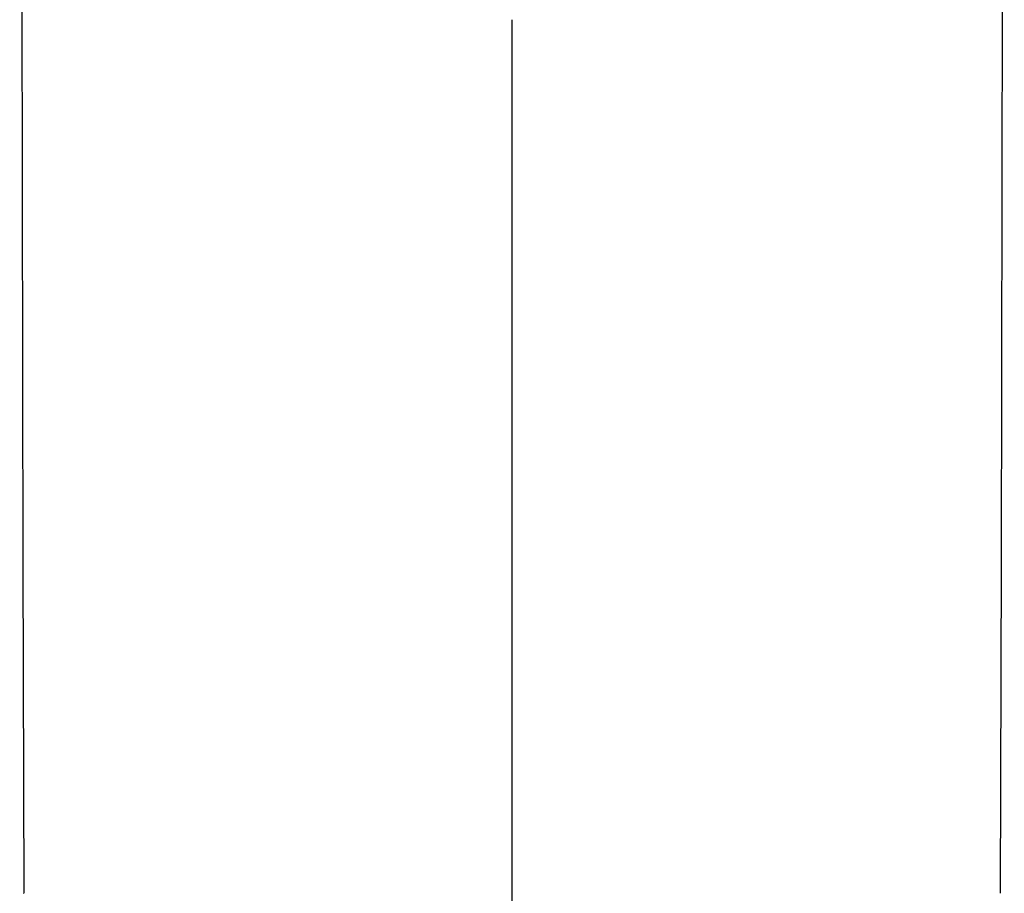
# Model space of a CAD drawing. Header units: millimetres. Extents: x 0 to 420, y 0 to 297.
# Tile 31 of 37: x 301 to 330, y 130 to 156. Entities that reach past the tile are written whole.
import ezdxf

# ---------------------------------------------------------------- set-up
doc = ezdxf.new("R2010")
doc.units = ezdxf.units.MM
doc.header["$LTSCALE"] = 23.1
doc.layers.add('20_ALL_FEATURES', color=7, linetype='CONTINUOUS')

msp = doc.modelspace()

# ---------------------------------------------------------------- linework, layer by layer
at = {"layer": '20_ALL_FEATURES', "color": 7}
for p, q in [((301.045, 185.262), (301.137, 139.813)), ((329.541, 139.815), (329.627, 176.903)), ((315.339, 124.064), (315.339, 155.604)), ((301.106, 151.233), (301.106, 151.232)), ((301.137, 139.813), (301.161, 130.243)), ((329.518, 130.243), (329.541, 139.815)), ((301.16, 130.243), (301.161, 130.24))]:
    msp.add_line(p, q, dxfattribs=at)

doc.saveas('drawing.dxf')
